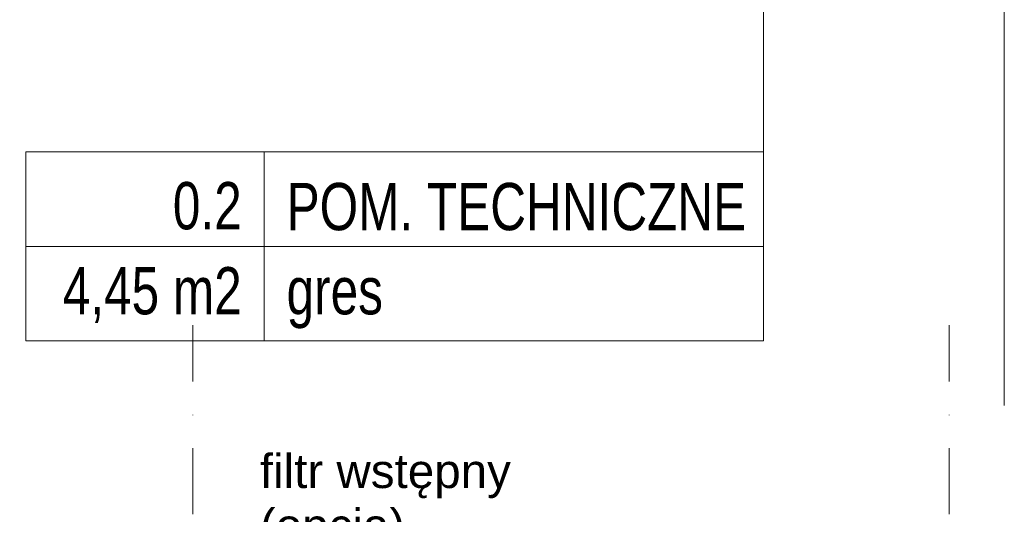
# Model space of a CAD drawing. Header units: inches. Extents: x 57112 to 98566, y -51777 to -16564.
# Tile 26 of 138: x 71454 to 71714, y -20979 to -20848. Entities that reach past the tile are written whole.
import ezdxf

# ---------------------------------------------------------------- set-up
doc = ezdxf.new("R2010")
doc.units = ezdxf.units.IN
doc.header["$MEASUREMENT"] = 0
doc.linetypes.add('DASHDOT', pattern=[1, 0.5, -0.25, 0, -0.25])
doc.layers.get('0').update_dxf_attribs({"color": 251, "lineweight": 0})
for name, color, linetype, lineweight in [('A36-obrzeże', 252, 'Continuous', 0), ('A8-opisy pomieszczeń', 250, 'Continuous', 0), ('p--opisy pomieszczeń', 250, 'Continuous', 0), ('p--osie konstr.-NR', 250, 'DASHDOT', 15)]:
    doc.layers.add(name, color=color, linetype=linetype, lineweight=lineweight)
doc.styles.add('1-50', font='arial.ttf', dxfattribs={"width": 0.75, "height": 12.5})
doc.styles.get("Standard").update_dxf_attribs({"font": 'arial.ttf', "width": 0.75})

# ---------------------------------------------------------------- blocks, each defined once
blk = doc.blocks.new('A$C6761DF6A')
for s, p in [('filtr wstępny', (1330.4, 1924.8)), ('(opcja)', (1330.4, 1844.5))]:
    blk.add_text(s, height=50).set_placement(p)

msp = doc.modelspace()

# ---------------------------------------------------------------- linework, layer by layer
at = {"layer": 'A36-obrzeże', "linetype": 'Continuous', "ltscale": 35}
msp.add_line((71713.842, -20815.933, 151.8), (71713.842, -20949.684, 151.8), dxfattribs=at)
at = {"layer": 'A8-opisy pomieszczeń'}
msp.add_line((71650.17, -20882.646, 151.8), (71650.17, -20631.226, 151.8), dxfattribs=at)
at = {"layer": 'p--opisy pomieszczeń'}
for p, q in [((71518.17, -20882.646, 151.8), (71518.17, -20932.646, 151.8)), ((71650.17, -20907.646, 151.8), (71455.17, -20907.646, 151.8))]:
    msp.add_line(p, q, dxfattribs=at)
at = {"layer": 'p--opisy pomieszczeń', "elevation": 151.8}
msp.add_lwpolyline([(71455.17, -20932.646), (71650.17, -20932.646), (71650.17, -20882.646), (71455.17, -20882.646)], close=True, dxfattribs=at)
at = {"layer": 'p--osie konstr.-NR', "linetype": 'DASHDOT', "ltscale": 35}
for p, q in [((71499.292, -20978.512, 151.8), (71499.292, -20928.512, 151.8)), ((71699.292, -20978.512, 151.8), (71699.292, -20928.512, 151.8))]:
    msp.add_line(p, q, dxfattribs=at)

# ---------------------------------------------------------------- block references
at = {"color": 6, "linetype": 'Continuous', "lineweight": 60, "ltscale": 8, "xscale": 0.18, "yscale": 0.18, "zscale": 0.18}
msp.add_blockref('A$C6761DF6A', (71277.559, -21318.021), dxfattribs=at)

# ---------------------------------------------------------------- texts
at = {"layer": 'p--opisy pomieszczeń', "char_height": 12.5, "style": '1-50'}
for s, insert, width, attachment_point in [('0.2', (71512.238, -20890.619, 151.8), 98, 3), ('POM. TECHNICZNE', (71524.102, -20890.854, 151.8), 126.57394, 1), ('4,45 m2', (71512.238, -20913.122, 151.8), 98, 3), ('gres', (71524.102, -20913.122, 151.8), 100, 1)]:
    msp.add_mtext(s, dxfattribs=dict(at, insert=insert, width=width, attachment_point=attachment_point))

doc.saveas('drawing.dxf')
